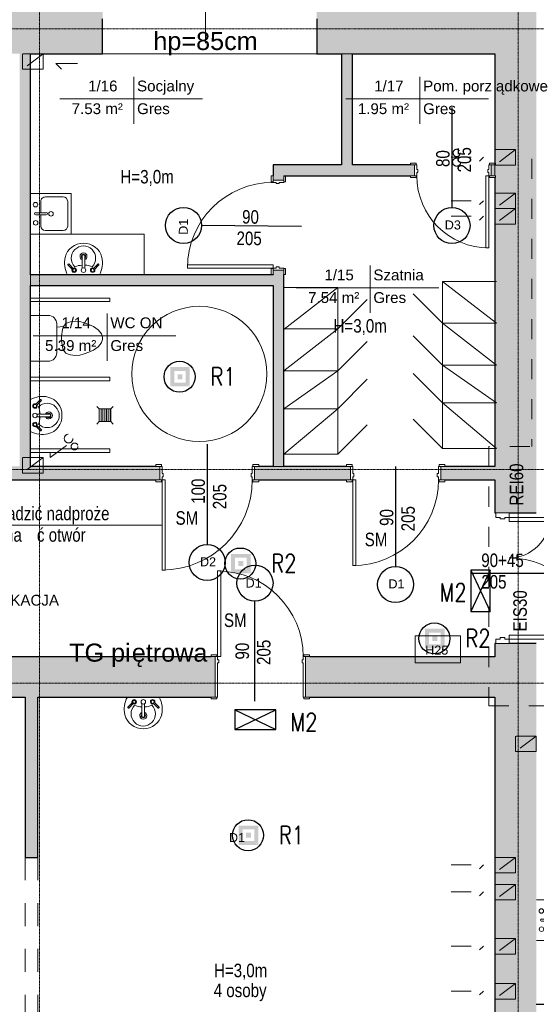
# Model space of a CAD drawing. Header units: centimetres. Extents: x 14504 to 44111, y -18976 to -7683.
# Tile 82 of 141: x 30318 to 30891, y -13759 to -12667. Entities that reach past the tile are written whole.
import ezdxf

# ---------------------------------------------------------------- set-up
doc = ezdxf.new("R2010")
doc.units = ezdxf.units.CM
for name, pattern in [('Aligning Line 1_8_', [0.635, 0.3175, -0.3175]), ('Kreska', [0.635, 0.3175, -0.3175]), ('Linia siatki', [0.9925, 0.47, -0.2175, 0.0875, -0.2175]), ('Ukryty', [0.714375, 0.47625, -0.238125])]:
    doc.linetypes.add(name, pattern=pattern)
for name, color, linetype, lineweight in [('A-AREA-IDEN', 4, 'Continuous', 9), ('A-DETL', 6, 'Continuous', 9), ('A-DETL-HDLN', 90, 'Ukryty', 9), ('A-DETL-MEDM', 33, 'Continuous', 25), ('A-DETL-THIN', 151, 'Continuous', 9), ('A-DOOR', 31, 'Continuous', 9), ('A-DOOR-FRAM', 31, 'Continuous', 18), ('A-WALL', 4, 'Continuous', 9), ('A-WALL-PATT', 111, 'Continuous', 25), ('G-ANNO-TEXT', 8, 'Continuous', 9), ('I-WALL', 2, 'Continuous', 9), ('IE inst', 1, 'Continuous', 50), ('P-SANR-FIXT', 6, 'Continuous', 9), ('S-GRID', 8, 'Continuous', 9)]:
    doc.layers.add(name, color=color, linetype=linetype, lineweight=lineweight)
doc.styles.add('Arial_1', font='arial.ttf', dxfattribs={"height": 12})
doc.styles.add('Arial_2', font='arial.ttf', dxfattribs={"height": 18})
doc.styles.add('Arial_3', font='arial.ttf', dxfattribs={"width": 0.8, "height": 18})
doc.styles.add('Arial_5', font='arial.ttf', dxfattribs={"height": 15})
doc.styles.get("Standard").update_dxf_attribs({"font": 'romans.shx', "width": 0.8, "height": 20})

# ---------------------------------------------------------------- blocks, each defined once
blk = doc.blocks.new('wewnetrzne dwupanelowe - 900 x 2100mm-456959-4_Poziom piętra')
at = {"layer": 'A-DOOR'}
for p, q in [((-54.635, 24.8175), (-48.135, 24.8175)), ((-54.635, 22.8175), (-54.635, 24.8175)), ((-48.135, 22.8175), (-54.635, 22.8175)), ((-48.135, 24.8175), (-48.135, 22.8175)), ((48.135, 24.8175), (54.635, 24.8175)), ((48.135, 22.8175), (48.135, 24.8175)), ((54.635, 22.8175), (48.135, 22.8175)), ((54.635, 24.8175), (54.635, 22.8175)), ((-54.635, -22.1825), (-48.135, -22.1825)), ((-54.635, -24.1825), (-54.635, -22.1825)), ((-48.135, -24.1825), (-54.635, -24.1825)), ((-48.135, -22.1825), (-48.135, -24.1825)), ((48.135, -22.1825), (54.635, -22.1825)), ((48.135, -24.1825), (48.135, -22.1825)), ((54.635, -24.1825), (48.135, -24.1825)), ((54.635, -22.1825), (54.635, -24.1825))]:
    blk.add_line(p, q, dxfattribs=at)
at = {"layer": 'A-DOOR', "lineweight": 18}
for p, q in [((44, -22.1825), (47.5, -22.1825)), ((44, -117.1825), (44, -22.1825)), ((47.5, -22.1825), (47.5, -117.1825)), ((47.5, -117.1825), (44, -117.1825))]:
    blk.add_line(p, q, dxfattribs=at)
at = {"layer": 'A-DOOR'}
blk.add_arc((47.5, -22.1825), 95, 180, 270, dxfattribs=at)
at = {"layer": 'A-DOOR-FRAM'}
for p, q in [((-50, 22.8175), (-47.5, 22.8175)), ((-50, -22.1825), (-50, 22.8175)), ((-47.5, 22.8175), (-47.5, -15.19)), ((47.5, 22.8175), (50, 22.8175)), ((47.5, -15.19), (47.5, 22.8175)), ((50, 22.8175), (50, -22.1825)), ((-47.5, -15.19), (-46.23, -15.19)), ((-47.5, -18.6825), (-47.5, -22.1825)), ((-46.23, -18.6825), (-47.5, -18.6825)), ((-46.23, -15.19), (-46.23, -18.6825)), ((46.23, -15.19), (47.5, -15.19)), ((46.23, -18.6825), (46.23, -15.19)), ((47.5, -18.6825), (46.23, -18.6825)), ((47.5, -22.1825), (47.5, -18.6825)), ((-47.5, -22.1825), (-50, -22.1825)), ((50, -22.1825), (47.5, -22.1825))]:
    blk.add_line(p, q, dxfattribs=at)
blk = doc.blocks.new('wewnetrzne dwupanelowe - 100x210-609030-4_Poziom piętra')
at = {"layer": 'A-DOOR', "lineweight": 18}
for p, q in [((50, 107.1825), (46.5, 107.1825)), ((46.5, 107.1825), (46.5, 7.1825)), ((50, 7.1825), (50, 107.1825)), ((46.5, 7.1825), (50, 7.1825))]:
    blk.add_line(p, q, dxfattribs=at)
at = {"layer": 'A-DOOR'}
for p, q in [((-50.635, 9.1825), (-57.135, 9.1825)), ((-57.135, 9.1825), (-57.135, 7.1825)), ((-57.135, 7.1825), (-50.635, 7.1825)), ((-50.635, 7.1825), (-50.635, 9.1825)), ((57.135, 9.1825), (50.635, 9.1825)), ((50.635, 9.1825), (50.635, 7.1825)), ((50.635, 7.1825), (57.135, 7.1825)), ((57.135, 7.1825), (57.135, 9.1825)), ((-50.635, -7.8175), (-57.135, -7.8175)), ((-57.135, -7.8175), (-57.135, -9.8175)), ((-57.135, -9.8175), (-50.635, -9.8175)), ((-50.635, -9.8175), (-50.635, -7.8175)), ((57.135, -7.8175), (50.635, -7.8175)), ((50.635, -7.8175), (50.635, -9.8175)), ((50.635, -9.8175), (57.135, -9.8175)), ((57.135, -9.8175), (57.135, -7.8175))]:
    blk.add_line(p, q, dxfattribs=at)
blk.add_arc((50, 7.1825), 100, 90, 180, dxfattribs=at)
at = {"layer": 'A-DOOR-FRAM'}
for p, q in [((-50, 7.1825), (-52.5, 7.1825)), ((-52.5, 7.1825), (-52.5, -7.8175)), ((-50, 3.6825), (-50, 7.1825)), ((-48.73, 3.6825), (-50, 3.6825)), ((-50, -7.8175), (-50, 0.19)), ((-50, 0.19), (-48.73, 0.19)), ((-48.73, 0.19), (-48.73, 3.6825)), ((50, 3.6825), (48.73, 3.6825)), ((48.73, 3.6825), (48.73, 0.19)), ((48.73, 0.19), (50, 0.19)), ((50, 7.1825), (50, 3.6825)), ((52.5, 7.1825), (50, 7.1825)), ((50, 0.19), (50, -7.8175)), ((52.5, -7.8175), (52.5, 7.1825)), ((-52.5, -7.8175), (-50, -7.8175)), ((50, -7.8175), (52.5, -7.8175))]:
    blk.add_line(p, q, dxfattribs=at)
blk = doc.blocks.new('Drzwi-korytarz-niesymetryczne-wpuszczane - 1350 x 2000mm-590928-4_Poziom piętra')
at = {"layer": 'A-DOOR', "lineweight": 18}
for p, q in [((-63, 6.365), (-67.5, 6.365)), ((-67.5, 6.365), (-67.5, -83.635)), ((-63, -83.635), (-63, 6.365)), ((63, 6.365), (67.5, 6.365)), ((63, -38.635), (63, 6.365)), ((67.5, 6.365), (67.5, -38.635)), ((67.5, -38.635), (63, -38.635)), ((-67.5, -83.635), (-63, -83.635))]:
    blk.add_line(p, q, dxfattribs=at)
at = {"layer": 'A-DOOR'}
for centre, radius, start, end in [((-67.5, 6.365), 90, 270, 360), ((67.5, 6.365), 45, 180, 270)]:
    blk.add_arc(centre, radius, start, end, dxfattribs=at)
at = {"layer": 'A-DOOR-FRAM'}
for p, q in [((-72.5, 21.365), (-67.5, 21.365)), ((-72.5, 6.365), (-72.5, 21.365)), ((-67.5, 21.365), (-67.5, 16.44375)), ((-67.5, 16.44375), (-65.9125, 16.44375)), ((-67.5, 11.34125), (-67.5, 6.365)), ((-65.9125, 11.34125), (-67.5, 11.34125)), ((-65.9125, 16.44375), (-65.9125, 11.34125)), ((65.9125, 16.44375), (67.5, 16.44375)), ((65.9125, 11.34125), (65.9125, 16.44375)), ((67.5, 11.34125), (65.9125, 11.34125)), ((67.5, 21.365), (72.5, 21.365)), ((67.5, 16.44375), (67.5, 21.365)), ((67.5, 6.365), (67.5, 11.34125)), ((72.5, 21.365), (72.5, 6.365)), ((-67.5, 6.365), (-72.5, 6.365)), ((72.5, 6.365), (67.5, 6.365))]:
    blk.add_line(p, q, dxfattribs=at)
blk = doc.blocks.new('wewnetrzne dwupanelowe - 900 x 2100mm 3 dodemontażu-608771-4_Poziom piętra')
at = {"layer": 'A-DOOR', "lineweight": 18}
for p, q in [((47.5, 102.1825), (44, 102.1825)), ((44, 102.1825), (44, 7.1825)), ((47.5, 7.1825), (47.5, 102.1825)), ((44, 7.1825), (47.5, 7.1825))]:
    blk.add_line(p, q, dxfattribs=at)
at = {"layer": 'A-DOOR'}
for p, q in [((-48.135, 9.1825), (-54.635, 9.1825)), ((-54.635, 9.1825), (-54.635, 7.1825)), ((-54.635, 7.1825), (-48.135, 7.1825)), ((-48.135, 7.1825), (-48.135, 9.1825)), ((54.635, 9.1825), (48.135, 9.1825)), ((48.135, 9.1825), (48.135, 7.1825)), ((48.135, 7.1825), (54.635, 7.1825)), ((54.635, 7.1825), (54.635, 9.1825)), ((-48.135, -7.8175), (-54.635, -7.8175)), ((-54.635, -7.8175), (-54.635, -9.8175)), ((-54.635, -9.8175), (-48.135, -9.8175)), ((-48.135, -9.8175), (-48.135, -7.8175)), ((54.635, -7.8175), (48.135, -7.8175)), ((48.135, -7.8175), (48.135, -9.8175)), ((48.135, -9.8175), (54.635, -9.8175)), ((54.635, -9.8175), (54.635, -7.8175))]:
    blk.add_line(p, q, dxfattribs=at)
blk.add_arc((47.5, 7.1825), 95, 90, 180, dxfattribs=at)
at = {"layer": 'A-DOOR-FRAM'}
for p, q in [((-47.5, 7.1825), (-50, 7.1825)), ((-50, 7.1825), (-50, -7.8175)), ((-47.5, 3.6825), (-47.5, 7.1825)), ((-46.23, 3.6825), (-47.5, 3.6825)), ((-47.5, -7.8175), (-47.5, 0.19)), ((-47.5, 0.19), (-46.23, 0.19)), ((-46.23, 0.19), (-46.23, 3.6825)), ((47.5, 3.6825), (46.23, 3.6825)), ((46.23, 3.6825), (46.23, 0.19)), ((46.23, 0.19), (47.5, 0.19)), ((47.5, 7.1825), (47.5, 3.6825)), ((50, 7.1825), (47.5, 7.1825)), ((47.5, 0.19), (47.5, -7.8175)), ((50, -7.8175), (50, 7.1825)), ((-50, -7.8175), (-47.5, -7.8175)), ((47.5, -7.8175), (50, -7.8175))]:
    blk.add_line(p, q, dxfattribs=at)
blk = doc.blocks.new('wewnetrzne dwupanelowe - 900 x 2100mm 3 dodemontażu-634682-4_Poziom piętra')
at = {"layer": 'A-DOOR'}
for p, q in [((-54.635, 8.3175), (-48.135, 8.3175)), ((-54.635, 6.3175), (-54.635, 8.3175)), ((-48.135, 6.3175), (-54.635, 6.3175)), ((-48.135, 8.3175), (-48.135, 6.3175)), ((48.135, 8.3175), (54.635, 8.3175)), ((48.135, 6.3175), (48.135, 8.3175)), ((54.635, 6.3175), (48.135, 6.3175)), ((54.635, 8.3175), (54.635, 6.3175)), ((-54.635, -5.6825), (-48.135, -5.6825)), ((-54.635, -7.6825), (-54.635, -5.6825)), ((-48.135, -7.6825), (-54.635, -7.6825)), ((-48.135, -5.6825), (-48.135, -7.6825)), ((48.135, -5.6825), (54.635, -5.6825)), ((48.135, -7.6825), (48.135, -5.6825)), ((54.635, -7.6825), (48.135, -7.6825)), ((54.635, -5.6825), (54.635, -7.6825))]:
    blk.add_line(p, q, dxfattribs=at)
at = {"layer": 'A-DOOR', "lineweight": 18}
for p, q in [((44, -5.6825), (47.5, -5.6825)), ((44, -100.6825), (44, -5.6825)), ((47.5, -5.6825), (47.5, -100.6825)), ((47.5, -100.6825), (44, -100.6825))]:
    blk.add_line(p, q, dxfattribs=at)
at = {"layer": 'A-DOOR'}
blk.add_arc((47.5, -5.6825), 95, 180, 270, dxfattribs=at)
at = {"layer": 'A-DOOR-FRAM'}
for p, q in [((-50, 6.3175), (-47.5, 6.3175)), ((-50, -5.6825), (-50, 6.3175)), ((-47.5, 6.3175), (-47.5, 1.31)), ((-47.5, 1.31), (-46.23, 1.31)), ((-46.23, 1.31), (-46.23, -2.1825)), ((46.23, 1.31), (47.5, 1.31)), ((46.23, -2.1825), (46.23, 1.31)), ((47.5, 6.3175), (50, 6.3175)), ((47.5, 1.31), (47.5, 6.3175)), ((50, 6.3175), (50, -5.6825)), ((-47.5, -5.6825), (-50, -5.6825)), ((-47.5, -2.1825), (-47.5, -5.6825)), ((-46.23, -2.1825), (-47.5, -2.1825)), ((47.5, -2.1825), (46.23, -2.1825)), ((47.5, -5.6825), (47.5, -2.1825)), ((50, -5.6825), (47.5, -5.6825))]:
    blk.add_line(p, q, dxfattribs=at)
blk = doc.blocks.new('wewnetrzne dwupanelowe - 800 x 2100mm 2-634606-4_Poziom piętra')
at = {"layer": 'A-DOOR'}
for p, q in [((-47.1, 8.3), (-40.6, 8.3)), ((-47.1, 6.3), (-47.1, 8.3)), ((-40.6, 6.3), (-47.1, 6.3)), ((-40.6, 8.3), (-40.6, 6.3)), ((40.6, 8.3), (47.1, 8.3)), ((40.6, 6.3), (40.6, 8.3)), ((47.1, 6.3), (40.6, 6.3)), ((47.1, 8.3), (47.1, 6.3)), ((-47.1, -5.7), (-40.6, -5.7)), ((-47.1, -7.7), (-47.1, -5.7)), ((-40.6, -7.7), (-47.1, -7.7)), ((-40.6, -5.7), (-40.6, -7.7)), ((40.6, -5.7), (47.1, -5.7)), ((40.6, -7.7), (40.6, -5.7)), ((47.1, -7.7), (40.6, -7.7)), ((47.1, -5.7), (47.1, -7.7))]:
    blk.add_line(p, q, dxfattribs=at)
at = {"layer": 'A-DOOR', "lineweight": 18}
for p, q in [((36.5, -5.7), (40, -5.7)), ((36.5, -85.7), (36.5, -5.7)), ((40, -5.7), (40, -85.7)), ((40, -85.7), (36.5, -85.7))]:
    blk.add_line(p, q, dxfattribs=at)
at = {"layer": 'A-DOOR'}
blk.add_arc((40, -5.7), 80, 180, 270, dxfattribs=at)
at = {"layer": 'A-DOOR-FRAM'}
for p, q in [((-42.5, 6.3), (-40, 6.3)), ((-42.5, -5.7), (-42.5, 6.3)), ((-40, 6.3), (-40, 1.3)), ((-40, 1.3), (-38.7, 1.3)), ((-38.7, 1.3), (-38.7, -2.2)), ((38.7, 1.3), (40, 1.3)), ((38.7, -2.2), (38.7, 1.3)), ((40, 6.3), (42.5, 6.3)), ((40, 1.3), (40, 6.3)), ((42.5, 6.3), (42.5, -5.7)), ((-40, -5.7), (-42.5, -5.7)), ((-40, -2.2), (-40, -5.7)), ((-38.7, -2.2), (-40, -2.2)), ((40, -2.2), (38.7, -2.2)), ((40, -5.7), (40, -2.2)), ((42.5, -5.7), (40, -5.7))]:
    blk.add_line(p, q, dxfattribs=at)
blk = doc.blocks.new('Muszla klozetowa domowa - 3D - Muszla klozetowa domowa - 3D-V5-4_Poziom piętra')
at = {"layer": 'P-SANR-FIXT'}
for p, q in [((-13, 20.3), (-9.5, 25.4)), ((-9.5, 25.4), (-7, 27.9)), ((-7, 27.9), (-4.8, 29.2)), ((-4.8, 29.2), (-1.3, 30.5)), ((-1.3, 30.5), (1.3, 30.5)), ((1.3, 30.5), (4.8, 29.2)), ((4.8, 29.2), (7, 27.9)), ((7, 27.9), (9.5, 25.4)), ((9.5, 25.4), (13, 20.3)), ((-17.2, 10.2), (-15.4, 15.2)), ((-15.4, 15.2), (-13, 20.3)), ((13, 20.3), (15.4, 15.2)), ((15.4, 15.2), (17.2, 10.2)), ((-19.1, 0), (-18.6, 5.1)), ((-18.6, 5.1), (-17.2, 10.2)), ((17.2, 10.2), (18.6, 5.1)), ((18.6, 5.1), (19.1, 0)), ((-18.8, -2.5), (-19.1, 0)), ((-18.4, -5.1), (-18.8, -2.5)), ((-17.7, -7.6), (-18.4, -5.1)), ((-16.3, -10.2), (-17.7, -7.6)), ((-13.2, -12.7), (-16.3, -10.2)), ((16.3, -10.2), (13.2, -12.7)), ((17.7, -7.6), (16.3, -10.2)), ((18.4, -5.1), (17.7, -7.6)), ((18.8, -2.5), (18.4, -5.1)), ((19.1, 0), (18.8, -2.5)), ((15.9, -20.4), (-15.9, -20.4)), ((-9.7, -14), (-13.2, -12.7)), ((-12.3, -20.4), (-13.2, -12.7)), ((-2.5, -15.2), (-9.7, -14)), ((2.5, -15.2), (-2.5, -15.2)), ((9.7, -14), (2.5, -15.2)), ((13.2, -12.7), (9.7, -14)), ((12.3, -20.4), (13.2, -12.7)), ((-25.3, -29.8), (-25.3, -49.5)), ((25.3, -49.5), (25.3, -29.8))]:
    blk.add_line(p, q, dxfattribs=at)
for centre, start, end in [((-15.9, -29.8), 90, 180), ((15.9, -29.8), 0, 90)]:
    blk.add_arc(centre, 9.46, start, end, dxfattribs=at)
blk = doc.blocks.new('Lavabo mural - 05 - 440mm x 350mm-V6-4_Poziom piętra')
at = {"layer": 'P-SANR-FIXT'}
for p, q in [((-17.2, -11), (-11.7, -5.6)), ((-16.1, -12.1), (-10.7, -6.7)), ((-1.5, -21.5), (-1.5, -7.1)), ((1.5, -21.5), (1.5, -7.1)), ((16.4, -12.1), (11, -6.7)), ((17.5, -11), (12, -5.6))]:
    blk.add_line(p, q, dxfattribs=at)
for centre, radius, start, end in [((5.3, -13.1), 26.4, 150.3649, 193.6351), ((-5.3, -13.1), 26.4, 346.3649, 29.6351), ((0, -18.4), 13.5, 135.4629, 45.0556), ((-10.1, -5.1), 2.5, 0, 180), ((-10.1, -5.1), 2.5, 180, 207.0533), ((-10.1, -5.1), 1.7, 360, 180), ((-10.1, -5.1), 1.7, 180, 198.0596), ((-10.1, -5.1), 1.7, 198.0596, 360), ((-10.1, -5.1), 2.5, 242.9467, 0), ((-0.2, 16), 26.7, 249.1986, 267.1093), ((0, -5.1), 2.5, 0, 180), ((0, -5.1), 2.5, 180, 0), ((-0.2, 16), 26.7, 273.5606, 291.3199), ((10.4, -5.1), 2.5, 360, 180), ((10.4, -5.1), 2.5, 180, 297.0533), ((10.4, -5.1), 1.7, 0, 180), ((10.4, -5.1), 1.7, 180, 0), ((10.4, -5.1), 2.5, 332.9467, 360), ((-0.6, -14.5), 20.4, 193.6351, 271.6558), ((0, -20.4), 3.86, 112.8828, 180), ((0, -20.4), 3.86, 180, 360), ((0, -20.4), 2.35, 129.6826, 180), ((0, -20.4), 2.35, 180, 360), ((0.6, -14.5), 20.4, 268.3442, 346.3649), ((0, -20.4), 3.86, 360, 67.1178), ((0, -20.4), 2.35, 360, 50.3185)]:
    blk.add_arc(centre, radius, start, end, dxfattribs=at)
for centre, major_axis, ratio, start_param, end_param in [((-16.6, -11.6), (-0.545, 0.545), 0.274309, 0, 3.141593), ((0, -21.5), (-1.5, 0), 0.428525, 0, 3.141593), ((17, -11.6), (0.545, 0.545), 0.274309, 3.141593, 6.283185)]:
    blk.add_ellipse(centre, major_axis=major_axis, ratio=ratio, start_param=start_param, end_param=end_param, dxfattribs=at)
blk = doc.blocks.new('Zlew kuchenny - typu wyspowego - 450 x 450mm-548266-4_Poziom piętra')
at = {"layer": 'P-SANR-FIXT'}
for p, q in [((-20.9, 22.7), (-20.9, -22.3)), ((24.1, -22.3), (24.1, 22.7)), ((0.3, 11.3), (-12, 11.3)), ((0.3, 17), (0.3, 5.3)), ((2.8, 17), (2.8, 5.3)), ((15.2, 11.3), (2.8, 11.3)), ((-17.1, 6.2), (-17.1, -13.4)), ((20.3, -13.4), (20.3, 6.2)), ((-12, -18.5), (15.2, -18.5)), ((-20.9, -22.3), (24.1, -22.3))]:
    blk.add_line(p, q, dxfattribs=at)
for centre, radius, start, end in [((-12, 6.2), 5.08, 90, 180), ((-8.4, 17), 2.54, 360, 180), ((-8.4, 17), 2.54, 180, 360), ((1.6, 17), 1.27, 360, 180), ((11.7, 17.2), 2.54, 360, 180), ((11.7, 17.2), 2.54, 180, 0), ((15.2, 6.2), 5.08, 360, 90), ((1.6, 0), 2.54, 360, 180), ((1.6, 0), 2.54, 180, 0), ((1.6, 5.3), 1.27, 180, 0), ((-12, -13.4), 5.08, 180, 270), ((15.2, -13.4), 5.08, 270, 0)]:
    blk.add_arc(centre, radius, start, end, dxfattribs=at)
blk = doc.blocks.new('Etyk_pom_1_mala - Etyk_pom_1_mala-219433-4_Poziom piętra')
at = {"layer": 'A-AREA-IDEN'}
for p, q in [((-0.096, 0.144), (-0.096, -0.378)), ((-0.915, -0.101), (0.666, -0.101))]:
    blk.add_line(p, q, dxfattribs=at)
blk = doc.blocks.new('lla')
at = {"layer": 'IE inst', "lineweight": -3}
h = blk.add_hatch(color=256, dxfattribs=at)
h.paths.add_polyline_path([(98857, 98704), (98641, 98704), (98641, 98489), (98857, 98489)])
h.paths.add_polyline_path([(98813, 98532), (98684, 98532), (98684, 98661), (98813, 98661)], flags=16)
h.paths.add_polyline_path([(98776, 98624), (98776, 98569), (98722, 98569), (98722, 98624)], flags=0)
h.paths.add_polyline_path([(98825, 98507), (98828, 98507), (98829, 98506), (98829, 98502), (98828, 98501), (98825, 98501), (98824, 98502), (98824, 98504), (98825, 98505), (98828, 98505), (98828, 98504), (98826, 98504), (98825, 98503), (98825, 98502), (98826, 98502), (98828, 98502), (98828, 98502), (98828, 98505), (98828, 98506), (98825, 98506)], flags=16)
h.paths.add_polyline_path([(98831, 98507), (98832, 98507), (98832, 98502), (98832, 98502), (98833, 98502), (98834, 98502), (98834, 98507), (98835, 98507), (98835, 98502), (98835, 98502), (98837, 98502), (98837, 98502), (98837, 98507), (98838, 98507), (98838, 98502), (98837, 98501), (98835, 98501), (98834, 98501), (98834, 98501), (98832, 98501), (98831, 98502)], flags=16)
h.paths.add_polyline_path([(98841, 98507), (98844, 98507), (98845, 98506), (98845, 98504), (98844, 98503), (98841, 98503), (98841, 98504), (98843, 98504), (98844, 98505), (98844, 98506), (98843, 98506), (98841, 98506), (98840, 98505), (98840, 98503), (98841, 98502), (98844, 98502), (98846, 98504), (98845, 98504), (98845, 98506), (98846, 98504), (98848, 98506), (98847, 98506), (98847, 98507), (98850, 98507), (98850, 98505), (98849, 98505), (98849, 98506), (98847, 98504), (98850, 98501), (98849, 98501), (98846, 98503), (98844, 98501), (98841, 98501), (98839, 98502), (98839, 98506)], flags=16)
h.paths.add_polyline_path([(98824, 98499), (98825, 98499), (98825, 98499), (98824, 98499), (98824, 98498), (98825, 98498), (98825, 98498), (98824, 98498), (98824, 98498), (98825, 98498), (98825, 98497), (98824, 98497)], flags=16)
h.paths.add_polyline_path([(98826, 98499), (98826, 98499), (98826, 98498), (98827, 98499), (98827, 98499), (98827, 98497), (98827, 98497), (98827, 98499), (98826, 98498), (98826, 98499), (98826, 98497), (98826, 98497)], flags=16)
h.paths.add_polyline_path([(98828, 98499), (98829, 98499), (98829, 98499), (98828, 98499), (98828, 98498), (98829, 98498), (98829, 98498), (98828, 98498), (98828, 98498), (98829, 98498), (98829, 98497), (98828, 98497)], flags=16)
h.paths.add_polyline_path([(98830, 98498), (98830, 98498), (98830, 98498)], flags=16)
h.paths.add_polyline_path([(98829, 98499), (98830, 98499), (98830, 98499), (98830, 98499), (98830, 98498), (98830, 98498), (98830, 98498), (98830, 98498), (98830, 98498), (98829, 98498)], flags=16)
h.paths.add_polyline_path([(98831, 98499), (98831, 98499), (98831, 98499)], flags=16)
h.paths.add_polyline_path([(98832, 98499), (98833, 98499), (98833, 98499), (98832, 98499), (98832, 98498), (98833, 98498), (98833, 98498), (98832, 98498), (98832, 98498), (98833, 98498), (98833, 98497), (98832, 98497)], flags=16)
h.paths.add_polyline_path([(98834, 98499), (98834, 98499), (98835, 98498), (98835, 98499), (98835, 98499), (98835, 98497), (98835, 98497), (98834, 98499), (98834, 98497), (98834, 98497)], flags=16)
h.paths.add_polyline_path([(98836, 98499), (98836, 98499), (98836, 98499)], flags=16)
h.paths.add_polyline_path([(98837, 98499), (98837, 98499), (98838, 98498), (98838, 98499), (98838, 98499), (98838, 98498), (98838, 98497), (98838, 98497), (98838, 98498)], flags=16)
h.paths.add_polyline_path([(98839, 98499), (98840, 98499), (98840, 98498), (98840, 98498), (98840, 98497), (98839, 98497)], flags=16)
h.paths.add_polyline_path([(98841, 98499), (98841, 98499), (98841, 98497), (98841, 98497)], flags=16)
h.paths.add_polyline_path([(98841, 98499), (98841, 98499), (98842, 98499)], flags=16)
h.paths.add_polyline_path([(98843, 98499), (98843, 98499), (98843, 98498), (98844, 98498), (98844, 98499), (98844, 98499), (98844, 98497), (98844, 98497), (98844, 98498), (98843, 98498), (98843, 98497), (98843, 98497)], flags=16)
h.paths.add_polyline_path([(98845, 98499), (98846, 98499), (98846, 98499), (98845, 98499), (98845, 98497), (98845, 98497), (98845, 98499), (98845, 98499)], flags=16)
h.paths.add_polyline_path([(98846, 98499), (98846, 98499), (98846, 98497), (98846, 98497)], flags=16)
h.paths.add_polyline_path([(98847, 98499), (98847, 98499), (98848, 98498), (98848, 98499), (98848, 98499), (98848, 98497), (98848, 98497), (98847, 98499), (98847, 98497), (98847, 98497)], flags=16)
blk.add_circle((98744, 98597), 172, dxfattribs=at)

msp = doc.modelspace()

# ---------------------------------------------------------------- hatches: boundary and pattern name
at = {"layer": 'A-WALL-PATT', "lineweight": 9, "transparency": 33554610}
h = msp.add_hatch(color=256, dxfattribs=at)
h.paths.add_polyline_path([(30890.6, -14212.9), (30890.6, -13358.9), (30844.6, -13358.9), (30844.6, -14212.9), (30855.7, -14212.9)])
h.paths.add_polyline_path([(30855.7, -13213.9), (30890.6, -13213.9), (30890.6, -12609.9), (30844.6, -12609.9), (30844.6, -12826.2), (30845.3, -12826.2), (30845.3, -12828.2), (30844.6, -12828.2), (30844.6, -12840.2), (30845.3, -12840.2), (30845.3, -12842.2), (30844.6, -12842.2), (30844.6, -13213.9), (30850.6, -13213.9)])
h = msp.add_hatch(color=256, dxfattribs=at)
h.paths.add_polyline_path([(30317.6, -12704.9), (30323.6, -12704.9), (30323.6, -12639.9), (30217.6, -12639.9), (30217.6, -12704.9)])
h.paths.add_polyline_path([(29839.6, -12704.9), (29979.6, -12704.9), (29979.6, -12639.9), (29839.6, -12639.9), (29839.6, -12666.3)])
h = msp.add_hatch(color=256, dxfattribs=at)
h.paths.add_polyline_path([(30686.6, -12704.9), (30844.6, -12704.9), (30844.6, -12639.9), (30647.1, -12639.9), (30647.1, -12704.9), (30674.6, -12704.9)])
h.paths.add_polyline_path([(30329.6, -12704.9), (30409.6, -12704.9), (30409.6, -12639.9), (30323.6, -12639.9), (30323.6, -12704.9)])
for points in [[(30329.6, -13162.4), (30329.6, -12704.9), (30317.6, -12704.9), (30317.6, -13162.4)], [(30686.6, -12828.2), (30686.6, -12704.9), (30674.6, -12704.9), (30674.6, -12828.2)], [(30598.6, -12961.9), (30598.6, -12949.9), (30329.6, -12949.9), (30329.6, -12961.9), (30571.8, -12961.9)], [(30337.6, -13595.9), (30337.6, -13418.4), (30323.6, -13418.4), (30323.6, -13595.9)]]:
    msp.add_hatch(color=256, dxfattribs=at).paths.add_polyline_path(points)
h = msp.add_hatch(color=256, dxfattribs=at)
h.paths.add_polyline_path([(30598.6, -13162.4), (30610.6, -13162.4), (30610.6, -12945), (30598.6, -12945), (30598.6, -12961.9)])
h.paths.add_polyline_path([(30605.6, -12845), (30610.6, -12845), (30610.6, -12828.2), (30598.6, -12828.2), (30598.6, -12845), (30602.1, -12845)])
h = msp.add_hatch(color=256, dxfattribs=at)
h.paths.add_polyline_path([(30844.6, -12840.2), (30844.6, -12828.2), (30840.6, -12828.2), (30840.6, -12840.2)])
h.paths.add_polyline_path([(30755.6, -12840.2), (30755.6, -12828.2), (30610.6, -12828.2), (30610.6, -12840.2), (30751, -12840.2)])
h = msp.add_hatch(color=256, dxfattribs=at)
h.paths.add_polyline_path([(30680, -13177.4), (30684.6, -13177.4), (30684.6, -13162.4), (30578.1, -13162.4), (30578.1, -13177.4), (30582.8, -13177.4)])
h.paths.add_polyline_path([(30844.6, -13177.4), (30844.6, -13162.4), (30784.6, -13162.4), (30784.6, -13177.4), (30789.3, -13177.4)])
h.paths.add_polyline_path([(30409.6, -13177.4), (30473.1, -13177.4), (30473.1, -13162.4), (30159.6, -13162.4), (30159.6, -13177.4), (30247.4, -13177.4)])
h.paths.add_polyline_path([(30055, -13177.4), (30059.6, -13177.4), (30059.6, -13162.4), (29839.6, -13162.4), (29839.6, -13177.4)])
h = msp.add_hatch(color=256, dxfattribs=at)
h.paths.add_polyline_path([(30734.1, -13418.4), (30844.6, -13418.4), (30844.6, -13373.4), (30634.6, -13373.4), (30634.6, -13418.4), (30639.3, -13418.4)])
h.paths.add_polyline_path([(30534.6, -13418.4), (30534.6, -13373.4), (30159.6, -13373.4), (30159.6, -13418.4), (30530, -13418.4)])
h.paths.add_polyline_path([(29839.6, -13418.4), (30059.6, -13418.4), (30059.6, -13373.4), (29839.6, -13373.4), (29839.6, -13380.4)])

# ---------------------------------------------------------------- linework, layer by layer
at = {"layer": 'A-DETL', "linetype": 'Aligning Line 1_8_', "ltscale": 70}
for p, q in [((30343.6, -12704.9), (30320.6, -12704.9)), ((30320.6, -12704.9), (30320.6, -12722.1)), ((30343.6, -12704.9), (30320.6, -12722.1)), ((30343.6, -12722.1), (30343.6, -12704.9)), ((30357.6, -12715.7), (30381.6, -12715.7)), ((30381.6, -12715.7), (30357.6, -12715.7)), ((30357.6, -12715.7), (30364, -12722.1)), ((30320.6, -12722.1), (30343.6, -12722.1)), ((30343.6, -12722.1), (30320.6, -12722.1)), ((30867.6, -12811.2), (30844.6, -12811.2)), ((30844.6, -12811.2), (30844.6, -12828.4)), ((30867.6, -12811.2), (30844.6, -12828.4)), ((30867.6, -12828.4), (30867.6, -12811.2)), ((30796.1, -12819.6), (30832.1, -12819.6)), ((30832.1, -12819.6), (30827.8, -12823.8)), ((30844.6, -12828.4), (30867.6, -12828.4)), ((30867.6, -12828.4), (30844.6, -12828.4)), ((31105.6, -12821.2), (30885.6, -12821.2)), ((30885.6, -12821.2), (30885.6, -13140.4)), ((30867.6, -12859.4), (30844.6, -12859.4)), ((30844.6, -12859.4), (30844.6, -12876.6)), ((30867.6, -12859.4), (30844.6, -12876.6)), ((30867.6, -12876.6), (30867.6, -12859.4)), ((30796.1, -12867.8), (30832.1, -12867.8)), ((30832.1, -12867.8), (30827.8, -12872)), ((30844.6, -12876.6), (30867.6, -12876.6)), ((30867.6, -12876.6), (30844.6, -12876.6)), ((30867.6, -12876.6), (30844.6, -12876.6)), ((30844.6, -12876.6), (30844.6, -12893.8)), ((30867.6, -12876.6), (30844.6, -12893.8)), ((30867.6, -12893.8), (30867.6, -12876.6)), ((30796.1, -12885), (30832.1, -12885)), ((30832.1, -12885), (30827.8, -12889.2)), ((30844.6, -12893.8), (30867.6, -12893.8)), ((30867.6, -12893.8), (30844.6, -12893.8)), ((30351.6, -13152.6), (30380.2, -13131.2)), ((30837.9, -13140.4), (30837.9, -13427.9)), ((31105.6, -13140.4), (30837.9, -13140.4)), ((30343.6, -13152.6), (30320.6, -13152.6)), ((30320.6, -13152.6), (30320.6, -13169.8)), ((30343.6, -13152.6), (30320.6, -13169.8)), ((30343.6, -13169.8), (30343.6, -13152.6)), ((30351.6, -13152.6), (30351.6, -13146.9)), ((30320.6, -13169.8), (30343.6, -13169.8)), ((30343.6, -13169.8), (30320.6, -13169.8)), ((30837.9, -13427.9), (31501.6, -13427.9)), ((30890.6, -13461.4), (30867.6, -13461.4)), ((30867.6, -13461.4), (30867.6, -13478.6)), ((30890.6, -13461.4), (30867.6, -13478.6)), ((30890.6, -13478.6), (30890.6, -13461.4)), ((30867.6, -13478.6), (30890.6, -13478.6)), ((30890.6, -13478.6), (30867.6, -13478.6)), ((30867.6, -13595.9), (30844.6, -13595.9)), ((30844.6, -13595.9), (30844.6, -13613.1)), ((30867.6, -13595.9), (30844.6, -13613.1)), ((30867.6, -13613.1), (30867.6, -13595.9)), ((30796.1, -13604.3), (30832.1, -13604.3)), ((30832.1, -13604.3), (30827.8, -13608.5)), ((30844.6, -13613.1), (30867.6, -13613.1)), ((30867.6, -13613.1), (30844.6, -13613.1)), ((30796.1, -13634.3), (30832.1, -13634.3)), ((30832.1, -13634.3), (30827.8, -13638.5)), ((30867.6, -13625.9), (30844.6, -13625.9)), ((30844.6, -13625.9), (30844.6, -13643.1)), ((30867.6, -13625.9), (30844.6, -13643.1)), ((30867.6, -13643.1), (30867.6, -13625.9)), ((30844.6, -13643.1), (30867.6, -13643.1)), ((30867.6, -13643.1), (30844.6, -13643.1)), ((30867.6, -13685.9), (30844.6, -13685.9)), ((30844.6, -13685.9), (30844.6, -13703.1)), ((30867.6, -13685.9), (30844.6, -13703.1)), ((30867.6, -13703.1), (30867.6, -13685.9)), ((30796.1, -13694.3), (30832.1, -13694.3)), ((30832.1, -13694.3), (30827.8, -13698.5)), ((30844.6, -13703.1), (30867.6, -13703.1)), ((30867.6, -13703.1), (30844.6, -13703.1)), ((30796.1, -13744.3), (30832.1, -13744.3)), ((30832.1, -13744.3), (30827.8, -13748.5)), ((30867.6, -13735.9), (30844.6, -13735.9)), ((30844.6, -13735.9), (30844.6, -13753.1)), ((30867.6, -13735.9), (30844.6, -13753.1)), ((30867.6, -13753.1), (30867.6, -13735.9)), ((30844.6, -13753.1), (30867.6, -13753.1)), ((30867.6, -13753.1), (30844.6, -13753.1))]:
    msp.add_line(p, q, dxfattribs=at)
for centre, radius in [((30802.3, -12814.8), 4), ((30802.3, -12825), 4.5), ((30371.9, -13131.5), 4.84), ((30378.5, -13140.3), 3.78)]:
    msp.add_circle(centre, radius, dxfattribs=at)
at = {"layer": 'A-DETL-HDLN', "linetype": 'Kreska', "ltscale": 80}
for p, q in [((30323.6, -13595.9), (30323.6, -13955.9)), ((30337.6, -13595.9), (30337.6, -13960.4))]:
    msp.add_line(p, q, dxfattribs=at)
at = {"layer": 'A-DETL-MEDM'}
for p, q in [((30797.1, -12764.4), (30797.1, -12875.4)), ((30630.3, -12896.3), (30519.3, -12895.4)), ((30525.6, -13137.9), (30525.6, -13248.9)), ((30734.6, -13162.4), (30734.6, -13273.4)), ((30819.1, -13280.7), (30930.1, -13280.7)), ((30578.6, -13422.9), (30578.6, -13311.9))]:
    msp.add_line(p, q, dxfattribs=at)
for centre in [(30499.3, -12895.2), (30797.1, -12895.4), (30525.6, -13268.9), (30578.6, -13291.9), (30734.6, -13293.4)]:
    msp.add_circle(centre, 20, dxfattribs=at)
at = {"layer": 'A-DETL-THIN'}
for p, q in [((30523.6, -12583), (30523.6, -12693)), ((30844.6, -12704.9), (30804.6, -12704.9)), ((30844.6, -12744.9), (30844.6, -12704.9)), ((30329.6, -12904.9), (30329.6, -12949.9)), ((30455.6, -12904.9), (30329.6, -12904.9)), ((30455.6, -12949.9), (30455.6, -12904.9)), ((30329.6, -12949.9), (30455.6, -12949.9)), ((30786.6, -12957.5), (30846.6, -12957.5)), ((30786.6, -13142.5), (30786.6, -12957.5)), ((30786.6, -12957.5), (30846.3, -13003.7)), ((30610.6, -12963.9), (30610.6, -13148.9)), ((30670.6, -12963.9), (30610.6, -12963.9)), ((30670.6, -12963.9), (30611, -13010.1)), ((30670.6, -13148.9), (30670.6, -12963.9)), ((30329.6, -12975.7), (30417.6, -12975.7)), ((30417.6, -12979.7), (30329.6, -12979.7)), ((30417.6, -12975.7), (30417.6, -12979.7)), ((30670.6, -13009.9), (30703.2, -12977.3)), ((30786.6, -13003.5), (30754.1, -12971)), ((30670.6, -13009.9), (30610.6, -13009.9)), ((30670.6, -13009.9), (30610.6, -13056.4)), ((30786.6, -13003.5), (30846.6, -13003.5)), ((30786.6, -13003.5), (30846.6, -13050)), ((30670.6, -13056.4), (30703.2, -13023.8)), ((30786.6, -13050), (30754.1, -13017.5)), ((30670.6, -13056.4), (30610.6, -13056.4)), ((30670.6, -13056.4), (30610.6, -13098.4)), ((30786.6, -13050), (30846.6, -13050)), ((30786.6, -13050), (30846.6, -13092)), ((30329.6, -13063.4), (30417.6, -13063.4)), ((30417.6, -13067.4), (30329.6, -13067.4)), ((30417.6, -13063.4), (30417.6, -13067.4)), ((30670.6, -13098.4), (30703.2, -13065.8)), ((30786.6, -13092), (30754.1, -13059.5)), ((30405.9, -13098.7), (30403.1, -13095.9)), ((30405.9, -13098.7), (30418.7, -13098.7)), ((30405.9, -13112.8), (30405.9, -13098.7)), ((30407.9, -13098.7), (30407.9, -13112.8)), ((30409.9, -13098.7), (30409.9, -13112.8)), ((30411.9, -13098.7), (30411.9, -13112.8)), ((30413.9, -13098.7), (30413.9, -13112.8)), ((30415.9, -13098.7), (30415.9, -13112.8)), ((30417.9, -13098.7), (30417.9, -13112.8)), ((30418.7, -13098.7), (30421.5, -13095.9)), ((30418.7, -13098.7), (30418.7, -13112.8)), ((30670.6, -13098.4), (30610.6, -13098.4)), ((30670.6, -13098.4), (30610.6, -13148.9)), ((30786.6, -13092), (30846.6, -13092)), ((30786.6, -13092), (30846.6, -13142.5)), ((30786.6, -13142.5), (30754.1, -13110)), ((30405.9, -13112.8), (30403.1, -13115.6)), ((30418.7, -13112.8), (30405.9, -13112.8)), ((30418.7, -13112.8), (30421.5, -13115.6)), ((30670.6, -13148.9), (30703.2, -13116.3)), ((30329.6, -13142.9), (30417.6, -13142.9)), ((30329.6, -13146.9), (30329.6, -13142.9)), ((30417.6, -13142.9), (30417.6, -13146.9)), ((30846.6, -13142.5), (30786.6, -13142.5)), ((30417.6, -13146.9), (30329.6, -13146.9)), ((30610.6, -13148.9), (30670.6, -13148.9)), ((30159.6, -13227.4), (30475.6, -13227.4)), ((30756.4, -13350.4), (30806.4, -13350.4)), ((30756.4, -13380.4), (30756.4, -13350.4)), ((30806.4, -13350.4), (30806.4, -13380.4)), ((30806.4, -13380.4), (30756.4, -13380.4))]:
    msp.add_line(p, q, dxfattribs=at)
msp.add_circle((30516.9, -13059.9), 75, dxfattribs=at)
at = {"layer": 'A-WALL', "lineweight": 25}
for p, q in [((30409.6, -12704.9), (30409.6, -12666.3)), ((30647.1, -12666.3), (30647.1, -12704.9)), ((30329.6, -12949.9), (30329.6, -12704.9)), ((30329.6, -12704.9), (30409.6, -12704.9)), ((30647.1, -12704.9), (30674.6, -12704.9)), ((30674.6, -12704.9), (30674.6, -12828.2)), ((30686.6, -12704.9), (30844.6, -12704.9)), ((30686.6, -12828.2), (30686.6, -12704.9)), ((30844.6, -12704.9), (30844.6, -12826.2)), ((30598.6, -12828.2), (30598.6, -12840.4)), ((30674.6, -12828.2), (30598.6, -12828.2)), ((30751, -12828.2), (30686.6, -12828.2)), ((30610.6, -12840.4), (30610.6, -12840.2)), ((30610.6, -12840.2), (30751, -12840.2)), ((30844.6, -12842.2), (30844.6, -13162.4)), ((30598.6, -12949.9), (30329.6, -12949.9)), ((30598.6, -12949.7), (30598.6, -12949.9)), ((30610.6, -13162.4), (30610.6, -12949.7)), ((30329.6, -13162.4), (30329.6, -12961.9)), ((30329.6, -12961.9), (30598.6, -12961.9)), ((30598.6, -12961.9), (30598.6, -13162.4)), ((30468.5, -13162.4), (30329.6, -13162.4)), ((30598.6, -13162.4), (30582.8, -13162.4)), ((30680, -13162.4), (30610.6, -13162.4)), ((30844.6, -13162.4), (30789.3, -13162.4)), ((30164.3, -13177.4), (30468.5, -13177.4)), ((30582.8, -13177.4), (30680, -13177.4)), ((30789.3, -13177.4), (30844.6, -13177.4)), ((30844.6, -13177.4), (30844.6, -13213.9)), ((30844.6, -13213.9), (30845.6, -13213.9)), ((30860.6, -13213.9), (30890.6, -13213.9)), ((30845.6, -13358.9), (30844.6, -13358.9)), ((30844.6, -13358.9), (30844.6, -13373.4)), ((30890.6, -13358.9), (30860.6, -13358.9)), ((30530, -13373.4), (30164.3, -13373.4)), ((30844.6, -13373.4), (30639.3, -13373.4)), ((30164.3, -13418.4), (30323.6, -13418.4)), ((30323.6, -13418.4), (30323.6, -13595.9)), ((30337.6, -13418.4), (30530, -13418.4)), ((30337.6, -13595.9), (30337.6, -13418.4)), ((30639.3, -13418.4), (30844.6, -13418.4)), ((30844.6, -13418.4), (30844.6, -14147.9)), ((30323.6, -13595.9), (30337.6, -13595.9))]:
    msp.add_line(p, q, dxfattribs=at)
at = {"layer": 'A-WALL'}
for p, q in [((30647.1, -12704.9), (30409.6, -12704.9)), ((30686.6, -12704.9), (30674.6, -12704.9)), ((30844.6, -12840.2), (30844.6, -12828.2)), ((30329.6, -12949.9), (30329.6, -12961.9)), ((30598.6, -13162.4), (30610.6, -13162.4))]:
    msp.add_line(p, q, dxfattribs=at)
at = {"layer": 'I-WALL', "lineweight": 25}
msp.add_line((31118.5, -13758.9), (30890.6, -13758.9), dxfattribs=at)
at = {"layer": 'IE inst', "lineweight": -3}
for p, q in [((30839.6, -13277.5, 0), (30818.1, -13277.5, 0)), ((30818.1, -13277.5, 0), (30818.1, -13323.2, 0)), ((30818.1, -13277.5, 0), (30839.6, -13323.2, 0)), ((30839.6, -13277.5, 0), (30818.1, -13323.2, 0)), ((30839.6, -13323.2, 0), (30839.6, -13277.5, 0)), ((30818.1, -13323.2, 0), (30839.6, -13323.2, 0)), ((30601.9, -13432.4, 0), (30556.1, -13432.4, 0)), ((30556.1, -13432.4, 0), (30556.1, -13454, 0)), ((30556.1, -13454, 0), (30601.9, -13432.4, 0)), ((30556.1, -13432.4, 0), (30601.9, -13454, 0)), ((30601.9, -13454, 0), (30601.9, -13432.4, 0)), ((30556.1, -13454, 0), (30601.9, -13454, 0))]:
    msp.add_line(p, q, dxfattribs=at)
at = {"layer": 'S-GRID', "linetype": 'Linia siatki'}
for p, q in [((30339.6, -12248.3), (30339.6, -14860.8)), ((30870.6, -12248.3), (30870.6, -14860.8)), ((29444.3, -12677.4), (32937.2, -12677.4)), ((29444.3, -13165.9), (32937.2, -13165.9)), ((29444.3, -13402.9), (32937.2, -13402.9))]:
    msp.add_line(p, q, dxfattribs=at)

# ---------------------------------------------------------------- block references
at = {"layer": 'A-AREA-IDEN', "xscale": 99.99999999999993, "yscale": 99.99999999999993, "zscale": 99.99999999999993}
for p in [(30453.7, -12744.8), (30771, -12744.8), (30715.8, -12954.2), (30424.1, -13007.4)]:
    msp.add_blockref('Etyk_pom_1_mala - Etyk_pom_1_mala-219433-4_Poziom piętra', p, dxfattribs=at)
at = {"layer": 'A-DOOR'}
msp.add_blockref('wewnetrzne dwupanelowe - 800 x 2100mm 2-634606-4_Poziom piętra', (30798.1, -12834.5), dxfattribs=at)
for name, p, rotation in [('wewnetrzne dwupanelowe - 900 x 2100mm 3 dodemontażu-634682-4_Poziom piętra', (30604.3, -12895), 270), ('wewnetrzne dwupanelowe - 100x210-609030-4_Poziom piętra', (30525.6, -13170.2), 180), ('wewnetrzne dwupanelowe - 900 x 2100mm 3 dodemontażu-608771-4_Poziom piętra', (30734.6, -13170.2), 180), ('Drzwi-korytarz-niesymetryczne-wpuszczane - 1350 x 2000mm-590928-4_Poziom piętra', (30867, -13286.4), 89.99999999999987), ('wewnetrzne dwupanelowe - 900 x 2100mm-456959-4_Poziom piętra', (30584.6, -13395.5), 180)]:
    msp.add_blockref(name, p, dxfattribs=dict(at, rotation=rotation))
at = {"layer": 'IE inst', "xscale": 0.1000000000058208, "yscale": 0.09999999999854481, "zscale": 0.1}
for p in [(20620.6, -22922.7), (20688, -23129.8), (20903.2, -23212.9), (20696.5, -23431.1)]:
    msp.add_blockref('lla', p, dxfattribs=at)
at = {"layer": 'P-SANR-FIXT'}
for name, p, rotation in [('Zlew kuchenny - typu wyspowego - 450 x 450mm-548266-4_Poziom piętra', (30352.4, -12883.9), 90), ('Lavabo mural - 05 - 440mm x 350mm-V6-4_Poziom piętra', (30388.4, -12949.9), 180), ('Muszla klozetowa domowa - 3D - Muszla klozetowa domowa - 3D-V5-4_Poziom piętra', (30379.1, -13020.4), 269.9999999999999), ('Lavabo mural - 05 - 440mm x 350mm-V6-4_Poziom piętra', (30329.6, -13105.9), 90.0000000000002), ('Zlew kuchenny - typu wyspowego - 450 x 450mm-548266-4_Poziom piętra', (30913.4, -13667.1), 89.99999999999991)]:
    msp.add_blockref(name, p, dxfattribs=dict(at, rotation=rotation))
msp.add_blockref('Lavabo mural - 05 - 440mm x 350mm-V6-4_Poziom piętra', (30454.7, -13418.4), dxfattribs=at)

# ---------------------------------------------------------------- texts
at = {"layer": 'A-AREA-IDEN', "char_height": 12, "attachment_point": 1, "style": 'Arial_1'}
for s, insert, width in [('1/16', (30393.5, -12734.6), 42.489), ('Socjalny', (30447.8, -12734.6), 82.574), ('1/17', (30710.8, -12734.6), 42.489), ('Pom. porz', (30765.1, -12734.6), 97.806), ('ądkowe', (30845.8, -12734.6), 74.557), ('7.53 m²', (30375.3, -12759.8), 73.755), ('Gres', (30447.8, -12759.8), 47.3), ('1.95 m²', (30692.7, -12759.8), 73.755), ('Gres', (30765.1, -12759.8), 47.3), ('1/15', (30655.6, -12944.1), 42.489), ('Szatnia', (30709.9, -12944.1), 72.152), ('7.54 m²', (30637.5, -12969.2), 73.755), ('Gres', (30709.9, -12969.2), 47.3), ('1/14', (30363.9, -12997.2), 42.489), ('WC ON', (30418.2, -12997.2), 76.962), ('5.39 m²', (30345.8, -13022.4), 73.755), ('Gres', (30418.2, -13022.4), 47.3), ('KOMUNIKACJA', (30240.2, -13304.8), 156.329)]:
    msp.add_mtext(s, dxfattribs=dict(at, insert=insert, width=width))
at = {"layer": 'G-ANNO-TEXT', "attachment_point": 1}
for s, insert, char_height, width, style in [('hp=85cm', (30465.9, -12680.7), 20, 143.502, 'Arial_5'), ('H=3,0m', (30429.4, -12833.7), 15, 91.392, 'Arial_3'), ('D3', (30789.1, -12889.7), 10, 21.646, 'Arial_2'), ('H=3,0m', (30665.7, -12999.1), 15, 91.392, 'Arial_3'), ('osadzić nadproże ', (30285.9, -13207.1), 15, 197.215, 'Arial_3'), ('SM', (30490.5, -13212.1), 15, 38.481, 'Arial_3'), (' i wykona', (30250.2, -13230.9), 15, 105.021, 'Arial_3'), ('ć otwór', (30336.8, -13230.9), 15, 81.772, 'Arial_3'), ('SM', (30700.3, -13235.9), 15, 38.481, 'Arial_3'), ('D2', (30517.6, -13263.2), 10, 21.646, 'Arial_2'), ('90+45', (30829.6, -13259), 15, 72.954, 'Arial_3'), ('D1', (30568.2, -13286.7), 10, 21.646, 'Arial_2'), ('205', (30829.6, -13282.9), 15, 43.291, 'Arial_3'), ('D1', (30726.6, -13287.7), 10, 21.646, 'Arial_2'), ('SM', (30544.2, -13325.5), 15, 38.481, 'Arial_3'), ('TG pi', (30372.5, -13358.9), 20, 84.177, 'Arial_5'), ('ętrowa', (30442, -13358.9), 20, 101.814, 'Arial_5'), ('H25', (30767.4, -13361.1), 10, 30.464, 'Arial_2'), ('D1', (30549.8, -13569), 10, 21.646, 'Arial_2'), ('H=3,0m', (30533.1, -13713.8), 15, 91.392, 'Arial_3'), ('4 osoby', (30532.8, -13735.9), 15, 87.384, 'Arial_3')]:
    msp.add_mtext(s, dxfattribs=dict(at, insert=insert, char_height=char_height, width=width, style=style))
for s, insert, char_height, width, rotation, style in [('205', (30803.3, -12836.4), 15, 43.291, 90, 'Arial_3'), ('80', (30779.5, -12830.4), 15, 28.861, 90, 'Arial_3'), ('90', (30564.4, -12878.2), 15, 28.861, 359.523, 'Arial_3'), ('D1', (30494.1, -12905.6), 10, 21.646, 89.523, 'Arial_2'), ('205', (30558.2, -12901.9), 15, 43.291, 359.523, 'Arial_3'), ('REI60', (30861.1, -13205.8), 15, 71.35, 90, 'Arial_3'), ('100', (30508.1, -13203.9), 15, 43.291, 90, 'Arial_3'), ('205', (30531.9, -13209.9), 15, 43.291, 90, 'Arial_3'), ('90', (30717.1, -13228.4), 15, 28.861, 90, 'Arial_3'), ('205', (30740.9, -13234.4), 15, 43.291, 90, 'Arial_3'), ('EIS30', (30865.1, -13345.4), 15, 69.747, 90, 'Arial_3'), ('205', (30580.8, -13382.6), 15, 43.291, 90, 'Arial_3'), ('90', (30557, -13376.6), 15, 28.861, 90, 'Arial_3')]:
    msp.add_mtext(s, dxfattribs=dict(at, insert=insert, char_height=char_height, width=width, rotation=rotation, style=style))
at = {"layer": 'IE inst', "linetype": 'Continuous', "lineweight": -3, "char_height": 20, "width": 111.292, "attachment_point": 1}
for s, insert in [('{\\Fromans.shx|c238;R1}', (30529.3, -13052.8)), ('{\\Fromans.shx|c238;R2}', (30596.6, -13259.9)), ('{\\Fromans.shx|c238;M2}', (30783.3, -13292.2, 0)), ('{\\Fromans.shx|c238;R2}', (30811.8, -13343)), ('{\\Fromans.shx|c238;M2}', (30617.8, -13436.1, 0)), ('{\\Fromans.shx|c238;R1}', (30605.1, -13561.2))]:
    msp.add_mtext(s, dxfattribs=dict(at, insert=insert))

doc.saveas('drawing.dxf')
